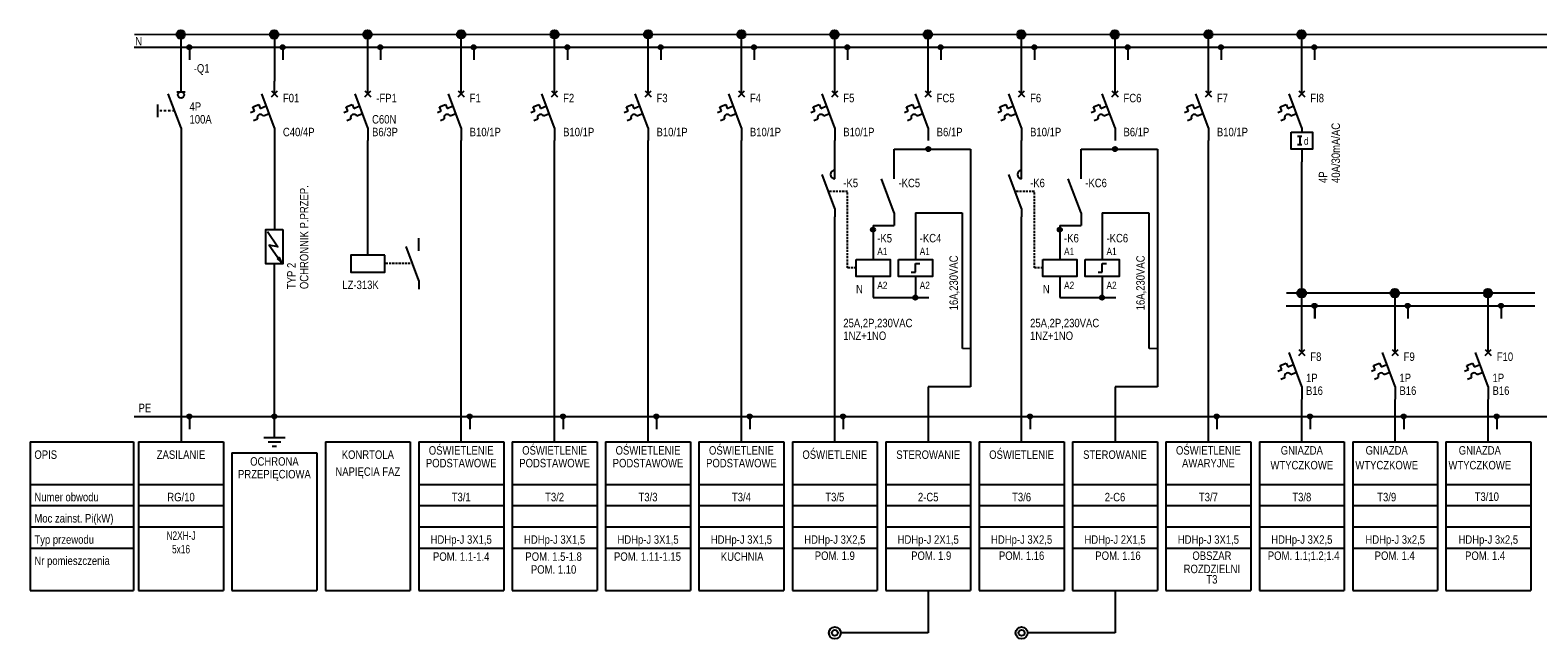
# Model space of a CAD drawing. Header units: millimetres. Extents: x 2260 to 32334, y -33324 to 11762.
# Tile 21 of 79: x 2339 to 5890, y -20474 to -19040. Entities that reach past the tile are written whole.
import ezdxf
from ezdxf.enums import TextEntityAlignment as Align

# ---------------------------------------------------------------- set-up
doc = ezdxf.new("R2010")
doc.units = ezdxf.units.MM
doc.linetypes.add('DASHDOT', pattern=[1, 0.5, -0.25, 0, -0.25])
doc.linetypes.add('DASHED', pattern=[0.75, 0.5, -0.25])
for name, color, linetype in [('BUSBAR', 10, 'Continuous'), ('CABLE', 35, 'Continuous'), ('HTEXT', 35, 'Continuous'), ('SWITCH', 30, 'Continuous'), ('TEXT', 7, 'Continuous'), ('TEXT_01', 20, 'Continuous'), ('WIRE_CTRL', 10, 'DASHDOT')]:
    doc.layers.add(name, color=color, linetype=linetype)
doc.styles.get("Standard").update_dxf_attribs({"font": 'arial.ttf'})

# ---------------------------------------------------------------- blocks, each defined once
blk = doc.blocks.new('EL041')
for points in [[(0, -5), (0, 0)], [(-2.5, -5), (2.5, -5)], [(-1.5, -6), (1.5, -6)], [(-0.5, -7), (0.5, -7)]]:
    blk.add_lwpolyline(points)
blk = doc.blocks.new('EL047')
at = {"const_width": 1}
blk.add_lwpolyline([(-0.5, 0, 1), (0.5, 0, 1)], format="xyb", close=True, dxfattribs=at)
blk.add_circle((0, 0), 1)
blk = doc.blocks.new('EL081')
for points in [[(-5, 2.5), (5, 2.5), (5, -2.5), (-5, -2.5)], [(3.48, 0.86), (3.12, 1.34), (4.5, 2)]]:
    blk.add_lwpolyline(points, close=True)
blk.add_lwpolyline([(-4.5, -2), (0, 1), (-0.5, -1.5), (4.5, 2)])
blk.add_solid([(3.12, 1.34), (3.48, 0.86), (4.5, 2)])
blk = doc.blocks.new('E_007')
blk.add_line((-4, -1.5), (-4, 1.5))
at = {"layer": 'WIRE_CTRL'}
blk.add_line((0, 0), (-4, 0), dxfattribs=at)
blk = doc.blocks.new('E_004')
for p, q in [((0, -3), (0, 0)), ((0, -11), (-3, -3)), ((-0.71, -2.29), (0.71, -3.71)), ((-0.71, -3.71), (0.71, -2.29)), ((-5.62, -7.41), (-4.7, -7.01)), ((-5.09, -6.09), (-3.71, -5.5)), ((-4.7, -7.01), (-5.09, -6.09)), ((-3.71, -5.5), (-3.32, -6.42)), ((-3.32, -6.42), (-1.94, -5.83)), ((-4.91, -9.28), (-3.99, -8.89)), ((-1.24, -7.71), (-2.61, -8.3)), ((0, -11), (0, -14))]:
    blk.add_line(p, q)
blk.add_arc((-3.3, -8.59), 0.75, 23.1986, 203.1986)
at = {"layer": 'HTEXT', "width": 0.8}
blk.add_attdef('TAG', (2, -5), '', height=2, dxfattribs=at)
at = {"layer": 'TEXT', "width": 0.8}
for tag, p, height in [('TERMINAL1', (1.25, -2), 1.75), ('TYPE1', (2, -8), 2), ('TYPE2', (2, -11), 2), ('TERMINAL2', (1.25, -14), 1.75)]:
    blk.add_attdef(tag, p, '', height=height, dxfattribs=at)
blk = doc.blocks.new('dls')
blk.add_lwpolyline([(8, 4), (0, 4), (0, 0), (8, 0)], close=True)
at = {"layer": 'TEXT'}
blk.add_attdef('VOLTAGE', (9, 1), '', height=2, dxfattribs=at)
blk = doc.blocks.new('STYK')
for p, q in [((0, 9), (0, 12)), ((0, 2), (-3, 10)), ((0, 2), (0, 0))]:
    blk.add_line(p, q)
at = {"layer": 'HTEXT', "width": 0.8}
blk.add_attdef('TAG', text='', height=2, dxfattribs=at).set_placement((-1.5, 2), align=Align.RIGHT)
at = {"layer": 'TEXT', "width": 0.8}
for tag, p, height in [('TERMINAL1', (1, 10), 1.75), ('TYPE1', (2, 6), 2), ('TYPE2', (2, 3), 2), ('TERMINAL2', (1, 0), 1.75)]:
    blk.add_attdef(tag, p, '', height=height, dxfattribs=at)
blk = doc.blocks.new('E_081')
for p, q in [((0, -3), (0, 0)), ((0, -11), (-3, -3)), ((-0.71, -2.29), (0.71, -3.71)), ((-0.71, -3.71), (0.71, -2.29)), ((-5.62, -7.41), (-4.7, -7.01)), ((-5.09, -6.09), (-3.71, -5.5)), ((-4.7, -7.01), (-5.09, -6.09)), ((-3.71, -5.5), (-3.32, -6.42)), ((-3.32, -6.42), (-1.94, -5.83)), ((-4.91, -9.28), (-3.99, -8.89)), ((-1.24, -7.71), (-2.61, -8.3)), ((0, -11), (0, -12)), ((0, -16), (0, -19))]:
    blk.add_line(p, q)
blk.add_lwpolyline([(-2.5, -12), (2.5, -12), (2.5, -16), (-2.5, -16)], close=True)
blk.add_arc((-3.3, -8.59), 0.75, 23.1986, 203.1986)
at = {"layer": 'TEXT'}
for p, q in [((-1, -13), (0, -13)), ((-0.5, -13), (-0.5, -15)), ((0, -15), (-1, -15))]:
    blk.add_line(p, q, dxfattribs=at)
at = {"layer": 'HTEXT', "width": 0.8}
blk.add_attdef('TAG', (2, -5), '', height=2, dxfattribs=at)
at = {"layer": 'TEXT', "width": 0.8}
blk.add_text('d', height=1.75, dxfattribs=at).set_placement((0.5, -15))
for tag, p, height in [('TERMINAL1', (1.25, -2), 1.75), ('TYPE1', (2, -8), 2), ('TYPE2', (2, -11), 2), ('TERMINAL2', (1.25, -19), 1.75)]:
    blk.add_attdef(tag, p, '', height=height, dxfattribs=at)
blk = doc.blocks.new('E_003')
for p, q in [((0, -3), (0, 0)), ((0, -10), (-3, -2)), ((0, -10), (0, -12))]:
    blk.add_line(p, q)
blk.add_arc((0, -2), 1, 90, 270)
at = {"layer": 'HTEXT', "width": 0.8}
blk.add_attdef('TAG', text='', height=2, dxfattribs=at).set_placement((-1.5, -10), align=Align.RIGHT)
at = {"layer": 'TEXT', "width": 0.8}
for tag, p, height in [('TERMINAL1', (1, -2), 1.75), ('TYPE1', (2, -6), 2), ('TYPE2', (2, -9), 2), ('TERMINAL2', (1, -12), 1.75)]:
    blk.add_attdef(tag, p, '', height=height, dxfattribs=at)
blk = doc.blocks.new('E_001')
for p, q in [((0, -3), (0, 0)), ((0, -11), (-3, -3)), ((0, -11), (0, -14))]:
    blk.add_line(p, q)
at = {"layer": 'HTEXT', "width": 0.8}
blk.add_attdef('TAG', (2, -5.5), '', height=2, dxfattribs=at)
at = {"layer": 'TEXT', "width": 0.8}
for tag, p, height in [('TERMINAL1', (1, -2.5), 1.75), ('TYPE1', (2, -8.5), 2), ('TYPE2', (2, -11.5), 2), ('TERMINAL2', (1, -14), 1.75)]:
    blk.add_attdef(tag, p, '', height=height, dxfattribs=at)
blk = doc.blocks.new('E_034')
for p, q in [((0, 0), (0, -3)), ((0, -7), (0, -10))]:
    blk.add_line(p, q)
blk.add_lwpolyline([(-4, -3), (4, -3), (4, -7), (-4, -7)], close=True)
at = {"layer": 'HTEXT', "width": 0.8}
blk.add_attdef('TAG', (5, -1), '', height=2, dxfattribs=at)
at = {"layer": 'TEXT', "width": 0.8}
for tag, p, height in [('TERMINAL1', (1, -2), 1.75), ('TYPE1', (5, -4), 2), ('TYPE2', (5, -7), 2), ('TERMINAL2', (1, -10), 1.75)]:
    blk.add_attdef(tag, p, '', height=height, dxfattribs=at)
blk = doc.blocks.new('E_060')
for radius in [2, 1]:
    blk.add_circle((0, 0), radius)
at = {"layer": 'TEXT', "width": 0.8}
blk.add_attdef('SWITCH', (3, 0), '', height=2, dxfattribs=at)
blk.add_attdef('CIRCUIT_NO.', text='', height=2, dxfattribs=at).set_placement((3, -2), align=Align.MIDDLE_LEFT)
blk = doc.blocks.new('E_005')
for p, q in [((-1, -3.5), (1, -3.5)), ((0, -3.5), (0, -1)), ((0, -12), (-3, -4)), ((0, -12), (0, -15))]:
    blk.add_line(p, q)
blk.add_circle((0, -4.25), 0.75)
at = {"layer": 'HTEXT', "width": 0.8}
blk.add_attdef('TAG', (2, -6.25), '', height=2, dxfattribs=at)
at = {"layer": 'TEXT', "width": 0.8}
for tag, p, height in [('TERMINAL1', (1, -3), 1.75), ('TYPE1', (2, -9.25), 2), ('TYPE2', (2, -12.25), 2), ('TERMINAL2', (1, -15), 1.75)]:
    blk.add_attdef(tag, p, '', height=height, dxfattribs=at)

msp = doc.modelspace()

# ---------------------------------------------------------------- linework, layer by layer
at = {"layer": 'BUSBAR', "const_width": 4}
for points in [[(2583.896, -19050.102), (2803.896, -19050.102)], [(2803.896, -19050.102), (3023.896, -19050.102)], [(3023.896, -19050.102), (3243.896, -19050.102)], [(3243.896, -19050.102), (3463.896, -19050.102)], [(3463.896, -19050.102), (3683.896, -19050.102)], [(3683.896, -19050.102), (3903.896, -19050.102)], [(3903.896, -19050.102), (4123.896, -19050.102)], [(4123.896, -19050.102), (4343.896, -19050.102)], [(4343.896, -19050.102), (4563.896, -19050.102)], [(4563.896, -19050.102), (4783.896, -19050.102)], [(4783.896, -19050.102), (5003.896, -19050.102)], [(5003.896, -19050.102), (5223.896, -19050.102)], [(5223.896, -19050.102), (5443.896, -19050.102)], [(5443.896, -19050.102), (5663.896, -19050.102)], [(5663.896, -19050.102), (5883.896, -19050.102)], [(5883.896, -19050.102), (6103.896, -19050.102)], [(5297.142, -19659.368), (5444.613, -19659.368)], [(5443.896, -19659.368), (5663.896, -19659.368)], [(5663.179, -19659.368), (5883.179, -19659.368)], [(4533.896, -19790.102), (4553.896, -19790.102)], [(4973.896, -19790.102), (4993.896, -19790.102)]]:
    msp.add_lwpolyline(points, dxfattribs=at)
at = {"layer": 'CABLE'}
for p, q in [((2693.896, -19160.102), (2693.896, -19050.102)), ((2913.896, -19050.102), (2913.896, -19160.102)), ((3133.896, -19160.102), (3133.896, -19050.102)), ((3353.911, -19160.102), (3353.911, -19050.102)), ((3573.911, -19160.102), (3573.911, -19050.102)), ((3793.911, -19160.102), (3793.911, -19050.102)), ((4013.911, -19160.102), (4013.911, -19050.102)), ((4233.896, -19160.102), (4233.896, -19050.102)), ((4453.896, -19160.102), (4453.896, -19050.102)), ((4673.896, -19160.102), (4673.896, -19050.102)), ((4893.896, -19160.102), (4893.896, -19050.102)), ((5113.911, -19160.102), (5113.911, -19050.102)), ((5333.896, -19160.102), (5333.896, -19050.102)), ((2583.896, -19080.102), (2803.896, -19080.102)), ((2713.896, -19080.102), (2713.896, -19110.102)), ((2803.896, -19080.102), (3023.896, -19080.102)), ((2933.896, -19080.102), (2933.896, -19110.102)), ((3023.896, -19080.102), (3243.896, -19080.102)), ((3163.896, -19080.102), (3163.896, -19110.102)), ((3243.896, -19080.102), (3285.115, -19080.102)), ((3243.896, -19080.102), (3463.896, -19080.102)), ((3383.904, -19080.102), (3383.904, -19110.102)), ((3463.896, -19080.102), (3683.896, -19080.102)), ((3603.904, -19080.102), (3603.904, -19110.102)), ((3683.896, -19080.102), (3725.115, -19080.102)), ((3683.896, -19080.102), (3903.896, -19080.102)), ((3823.903, -19080.102), (3823.903, -19110.102)), ((3903.896, -19080.102), (3945.115, -19080.102)), ((3903.896, -19080.102), (4123.896, -19080.102)), ((4043.903, -19080.102), (4043.903, -19110.102)), ((4123.896, -19080.102), (4343.896, -19080.102)), ((4263.896, -19080.102), (4263.896, -19110.102)), ((4343.896, -19080.102), (4563.896, -19080.102)), ((4483.896, -19080.102), (4483.896, -19110.102)), ((4563.896, -19080.102), (4783.896, -19080.102)), ((4703.896, -19080.102), (4703.896, -19110.102)), ((4783.896, -19080.102), (5003.896, -19080.102)), ((4923.896, -19080.102), (4923.896, -19110.102)), ((5003.896, -19080.102), (5223.896, -19080.102)), ((5143.903, -19080.102), (5143.903, -19110.102)), ((5223.896, -19080.102), (5443.896, -19080.102)), ((5363.896, -19080.102), (5363.896, -19110.102)), ((5443.896, -19080.102), (5663.896, -19080.102)), ((5663.896, -19080.102), (5883.896, -19080.102)), ((5883.896, -19080.102), (6103.896, -19080.102)), ((2693.896, -19300.102), (2693.896, -20010.102)), ((2913.896, -19300.102), (2913.896, -19510.102)), ((3133.896, -19570.102), (3133.896, -19300.102)), ((3353.911, -20010.102), (3353.911, -19300.102)), ((3573.911, -20010.102), (3573.911, -19300.102)), ((3793.911, -20010.102), (3793.911, -19300.102)), ((4013.911, -20010.102), (4013.911, -19300.102)), ((4233.896, -19360.102), (4233.896, -19300.102)), ((4673.896, -19360.102), (4673.896, -19300.102)), ((5113.911, -20010.102), (5113.911, -19300.102)), ((4373.895, -19320.102), (4553.896, -19320.102)), ((4373.896, -19360.102), (4373.896, -19320.102)), ((4553.896, -19320.102), (4553.896, -19880.102)), ((4813.895, -19320.102), (4993.896, -19320.102)), ((4813.896, -19360.102), (4813.896, -19320.102)), ((4993.896, -19320.102), (4993.896, -19880.102)), ((5333.896, -19560.102), (5333.896, -19350.102)), ((4233.896, -20010.102), (4233.896, -19480.102)), ((4423.896, -19470.102), (4423.896, -19550.102)), ((4423.896, -19470.102), (4533.896, -19470.102)), ((4533.896, -19470.102), (4533.896, -19790.102)), ((4673.896, -20010.102), (4673.896, -19480.102)), ((4863.896, -19470.102), (4863.896, -19550.102)), ((4863.896, -19470.102), (4973.896, -19470.102)), ((4973.896, -19470.102), (4973.896, -19790.102)), ((4323.895, -19500.102), (4373.895, -19500.102)), ((4323.896, -19500.102), (4323.896, -19550.102)), ((4763.895, -19500.102), (4813.895, -19500.102)), ((4763.896, -19500.102), (4763.896, -19550.102)), ((5333.896, -19660.102), (5333.896, -19560.102)), ((2913.896, -19950.102), (2913.896, -19590.102)), ((4423.896, -19610.102), (4423.896, -19590.102)), ((4423.896, -19590.102), (4433.896, -19590.102)), ((4863.896, -19610.102), (4863.896, -19590.102)), ((4863.896, -19590.102), (4873.896, -19590.102)), ((4413.896, -19610.102), (4423.896, -19610.102)), ((4853.896, -19610.102), (4863.896, -19610.102)), ((4323.896, -19650.102), (4323.896, -19670.129)), ((4323.896, -19670.129), (4455.534, -19670.102)), ((4423.896, -19650.102), (4423.896, -19670.102)), ((4763.896, -19650.102), (4763.896, -19670.129)), ((4763.896, -19670.129), (4895.534, -19670.102)), ((4863.896, -19650.102), (4863.896, -19670.102)), ((5333.896, -19770.102), (5333.896, -19660.102)), ((5553.896, -19769.368), (5553.896, -19659.368)), ((5773.179, -19769.368), (5773.179, -19659.368)), ((5297.142, -19689.368), (5444.613, -19689.368)), ((5363.896, -19689.368), (5363.896, -19719.368)), ((5364.613, -19689.368), (5364.613, -19719.368)), ((5443.896, -19689.368), (5663.896, -19689.368)), ((5583.896, -19689.368), (5583.896, -19719.368)), ((5663.179, -19689.368), (5883.179, -19689.368)), ((5803.179, -19689.368), (5803.179, -19719.368)), ((4453.896, -19880.102), (4453.896, -20010.102)), ((4553.896, -19880.102), (4453.896, -19880.102)), ((4893.896, -19880.102), (4893.896, -20010.102)), ((4993.896, -19880.102), (4893.896, -19880.102)), ((5333.896, -20010.102), (5333.896, -19910.102)), ((5553.896, -20010.102), (5553.896, -19910.102)), ((5773.179, -20010.102), (5773.179, -19910.102)), ((2583.896, -19950.102), (2803.896, -19950.102)), ((2713.896, -19950.102), (2713.896, -19980.102)), ((2803.896, -19950.102), (3023.896, -19950.102)), ((3023.896, -19950.102), (3243.896, -19950.102)), ((3243.896, -19950.102), (3285.115, -19950.102)), ((3285.115, -19950.102), (3505.115, -19950.102)), ((3373.896, -19950.102), (3373.896, -19980.102)), ((3463.896, -19950.102), (3683.896, -19950.102)), ((3505.115, -19950.102), (3546.335, -19950.102)), ((3593.896, -19950.102), (3593.896, -19980.102)), ((3683.896, -19950.102), (3725.115, -19950.102)), ((3725.115, -19950.102), (3945.115, -19950.102)), ((3813.896, -19950.102), (3813.896, -19980.102)), ((3903.896, -19950.102), (4123.896, -19950.102)), ((3903.896, -19950.102), (4123.896, -19950.102)), ((3903.896, -19950.102), (3945.115, -19950.102)), ((3945.115, -19950.102), (4165.115, -19950.102)), ((4033.896, -19950.102), (4033.896, -19980.102)), ((4165.115, -19950.102), (4385.115, -19950.102)), ((4253.896, -19950.102), (4253.896, -19980.102)), ((4343.896, -19950.102), (4563.896, -19950.102)), ((4563.896, -19950.102), (4783.896, -19950.102)), ((4693.896, -19950.102), (4693.896, -19980.102)), ((4783.896, -19950.102), (5003.896, -19950.102)), ((5003.896, -19950.102), (5223.896, -19950.102)), ((5133.896, -19950.102), (5133.896, -19980.102)), ((5223.889, -19950.102), (5443.889, -19950.102)), ((5353.889, -19950.102), (5353.889, -19980.102)), ((5353.896, -19950.102), (5353.896, -19980.102)), ((5443.896, -19950.102), (5663.896, -19950.102)), ((5573.896, -19950.102), (5573.896, -19980.102)), ((5663.903, -19950.102), (5883.903, -19950.102)), ((5793.179, -19950.102), (5793.179, -19980.102)), ((5883.889, -19950.102), (6103.889, -19950.102)), ((2338.519, -20010.102), (2581.903, -20010.102)), ((2338.519, -20010.102), (2338.519, -20360.102)), ((2581.903, -20010.102), (2581.903, -20360.102)), ((2593.896, -20010.102), (2593.896, -20360.102)), ((2593.896, -20010.102), (2793.896, -20010.102)), ((2793.896, -20010.102), (2793.896, -20360.102)), ((3033.896, -20010.102), (3033.896, -20360.102)), ((3033.896, -20010.102), (3233.896, -20010.102)), ((3233.896, -20010.102), (3233.896, -20360.102)), ((3253.904, -20010.102), (3453.904, -20010.102)), ((3253.904, -20010.102), (3253.904, -20360.102)), ((3453.904, -20010.102), (3453.904, -20360.102)), ((3473.904, -20010.102), (3673.904, -20010.102)), ((3473.904, -20010.102), (3473.904, -20360.102)), ((3673.904, -20010.102), (3673.904, -20360.102)), ((3693.903, -20010.102), (3893.903, -20010.102)), ((3693.903, -20010.102), (3693.903, -20360.102)), ((3893.903, -20010.102), (3893.903, -20360.102)), ((3913.903, -20010.102), (4113.903, -20010.102)), ((3913.903, -20010.102), (3913.903, -20360.102)), ((4113.903, -20010.102), (4113.903, -20360.102)), ((4133.896, -20010.102), (4333.896, -20010.102)), ((4133.896, -20010.102), (4133.896, -20360.102)), ((4333.896, -20010.102), (4333.896, -20360.102)), ((4353.896, -20010.102), (4353.896, -20360.102)), ((4353.896, -20010.102), (4553.896, -20010.102)), ((4553.896, -20010.102), (4553.896, -20360.102)), ((4573.896, -20010.102), (4773.896, -20010.102)), ((4573.896, -20010.102), (4573.896, -20360.102)), ((4773.896, -20010.102), (4773.896, -20360.102)), ((4793.896, -20010.102), (4793.896, -20360.102)), ((4793.896, -20010.102), (4993.896, -20010.102)), ((4993.896, -20010.102), (4993.896, -20360.102)), ((5013.903, -20010.102), (5213.903, -20010.102)), ((5013.903, -20010.102), (5013.903, -20360.102)), ((5213.903, -20010.102), (5213.903, -20360.102)), ((5233.896, -20010.102), (5433.896, -20010.102)), ((5233.896, -20010.102), (5233.896, -20360.102)), ((5433.896, -20010.102), (5433.896, -20360.102)), ((5453.896, -20010.102), (5653.896, -20010.102)), ((5453.896, -20010.102), (5653.896, -20010.102)), ((5453.896, -20010.102), (5453.896, -20360.102)), ((5653.896, -20010.102), (5653.896, -20360.102)), ((5673.179, -20010.102), (5873.179, -20010.102)), ((5673.179, -20010.102), (5873.179, -20010.102)), ((5673.179, -20010.102), (5673.179, -20360.102)), ((5873.179, -20010.102), (5873.179, -20360.102)), ((2813.896, -20036.141), (2813.896, -20360.102)), ((2813.896, -20036.141), (3013.896, -20036.141)), ((3013.896, -20036.141), (3013.896, -20360.102)), ((2338.519, -20110.102), (2581.903, -20110.102)), ((2593.896, -20110.102), (2793.896, -20110.102)), ((3253.904, -20110.102), (3453.904, -20110.102)), ((3473.904, -20110.102), (3673.904, -20110.102)), ((3693.903, -20110.102), (3893.903, -20110.102)), ((3913.903, -20110.102), (4113.903, -20110.102)), ((4133.896, -20110.102), (4333.896, -20110.102)), ((4353.896, -20110.102), (4553.896, -20110.102)), ((4573.896, -20110.102), (4773.896, -20110.102)), ((4793.896, -20110.102), (4993.896, -20110.102)), ((5013.903, -20110.102), (5213.903, -20110.102)), ((5233.896, -20110.102), (5433.896, -20110.102)), ((5453.896, -20110.102), (5653.896, -20110.102)), ((5673.179, -20110.102), (5873.179, -20110.102)), ((2338.519, -20160.102), (2581.903, -20160.102)), ((2593.896, -20160.102), (2793.896, -20160.102)), ((3253.904, -20160.102), (3453.904, -20160.102)), ((3473.904, -20160.102), (3673.904, -20160.102)), ((3693.903, -20160.102), (3893.903, -20160.102)), ((3913.903, -20160.102), (4113.903, -20160.102)), ((4133.896, -20160.102), (4333.896, -20160.102)), ((4353.896, -20160.102), (4553.896, -20160.102)), ((4573.896, -20160.102), (4773.896, -20160.102)), ((4793.896, -20160.102), (4993.896, -20160.102)), ((5013.903, -20160.102), (5213.903, -20160.102)), ((5233.896, -20160.102), (5433.896, -20160.102)), ((5453.896, -20160.102), (5653.896, -20160.102)), ((5673.179, -20160.102), (5873.179, -20160.102)), ((2338.519, -20210.102), (2581.903, -20210.102)), ((2593.896, -20210.102), (2793.896, -20210.102)), ((3253.904, -20210.102), (3453.904, -20210.102)), ((3473.904, -20210.102), (3673.904, -20210.102)), ((3693.903, -20210.102), (3893.903, -20210.102)), ((3913.903, -20210.102), (4113.903, -20210.102)), ((4133.896, -20210.102), (4333.896, -20210.102)), ((4353.896, -20210.102), (4553.896, -20210.102)), ((4573.896, -20210.102), (4773.896, -20210.102)), ((4793.896, -20210.102), (4993.896, -20210.102)), ((5013.903, -20210.102), (5213.903, -20210.102)), ((5233.896, -20210.102), (5433.896, -20210.102)), ((5453.896, -20210.102), (5653.896, -20210.102)), ((5673.179, -20210.102), (5873.179, -20210.102)), ((2338.519, -20260.102), (2581.903, -20260.102)), ((3253.904, -20260.102), (3453.904, -20260.102)), ((3473.904, -20260.102), (3673.904, -20260.102)), ((3693.903, -20260.102), (3893.903, -20260.102)), ((3913.903, -20260.102), (4113.903, -20260.102)), ((4133.896, -20260.102), (4333.896, -20260.102)), ((4353.896, -20260.102), (4553.896, -20260.102)), ((4573.896, -20260.102), (4773.896, -20260.102)), ((4793.896, -20260.102), (4993.896, -20260.102)), ((5013.903, -20260.102), (5213.903, -20260.102)), ((5233.896, -20260.102), (5433.896, -20260.102)), ((5453.896, -20260.102), (5653.896, -20260.102)), ((5673.179, -20260.102), (5873.179, -20260.102)), ((2338.519, -20360.102), (2581.903, -20360.102)), ((2593.896, -20360.102), (2793.896, -20360.102)), ((2813.896, -20360.102), (3013.896, -20360.102)), ((3033.896, -20360.102), (3233.896, -20360.102)), ((3253.904, -20360.102), (3453.904, -20360.102)), ((3473.904, -20360.102), (3673.904, -20360.102)), ((3693.903, -20360.102), (3893.903, -20360.102)), ((3913.903, -20360.102), (4113.903, -20360.102)), ((4133.896, -20360.102), (4333.896, -20360.102)), ((4353.896, -20360.102), (4553.896, -20360.102)), ((4453.896, -20360.102), (4453.896, -20460.102)), ((4573.896, -20360.102), (4773.896, -20360.102)), ((4793.896, -20360.102), (4993.896, -20360.102)), ((4893.896, -20360.102), (4893.896, -20460.102)), ((5013.903, -20360.102), (5213.903, -20360.102)), ((5233.896, -20360.102), (5433.896, -20360.102)), ((5453.896, -20360.102), (5653.896, -20360.102)), ((5673.179, -20360.102), (5873.179, -20360.102)), ((4453.896, -20460.102), (4247.896, -20460.102)), ((4893.896, -20460.102), (4687.896, -20460.102))]:
    msp.add_line(p, q, dxfattribs=at)
at = {"layer": 'CABLE', "linetype": 'DASHED', "ltscale": 10}
for p, q in [((4263.896, -19420.102), (4218.896, -19420.102)), ((4263.896, -19600.102), (4263.896, -19420.102)), ((4703.896, -19420.102), (4658.896, -19420.102)), ((4703.896, -19600.102), (4703.896, -19420.102)), ((3233.896, -19590.102), (3173.896, -19590.102)), ((4283.895, -19600.102), (4263.896, -19600.102)), ((4723.895, -19600.102), (4703.896, -19600.102))]:
    msp.add_line(p, q, dxfattribs=at)

# ---------------------------------------------------------------- block references
at = {"layer": 'CABLE'}
for name, p, xscale, yscale, zscale in [('EL047', (2693.179, -19050.335), 10, 10, 10), ('EL047', (2913.179, -19050.335), 10, 10, 10), ('EL047', (3133.179, -19050.335), 10, 10, 10), ('EL047', (3353.911, -19050.102), 10, 10, 10), ('EL047', (3573.911, -19050.102), 10, 10, 10), ('EL047', (3793.911, -19050.102), 10, 10, 10), ('EL047', (4013.911, -19050.102), 10, 10, 10), ('EL047', (4233.179, -19050.335), 10, 10, 10), ('EL047', (4453.179, -19050.335), 10, 10, 10), ('EL047', (4673.179, -19050.335), 10, 10, 10), ('EL047', (4893.179, -19050.335), 10, 10, 10), ('EL047', (5113.911, -19050.102), 10, 10, 10), ('EL047', (5333.179, -19050.335), 10, 10, 10), ('EL047', (2713.538, -19080.218), 5, 5, 5), ('EL047', (2933.538, -19080.218), 5, 5, 5), ('EL047', (3163.538, -19080.218), 5, 5, 5), ('EL047', (3383.545, -19080.218), 5, 5, 5), ('EL047', (3603.545, -19080.218), 5, 5, 5), ('EL047', (3823.545, -19080.218), 5, 5, 5), ('EL047', (4043.545, -19080.218), 5, 5, 5), ('EL047', (4263.538, -19080.218), 5, 5, 5), ('EL047', (4483.538, -19080.218), 5, 5, 5), ('EL047', (4703.538, -19080.218), 5, 5, 5), ('EL047', (4923.538, -19080.218), 5, 5, 5), ('EL047', (5143.545, -19080.218), 5, 5, 5), ('EL047', (5363.537, -19080.218), 5, 5, 5), ('E_007', (2678.896, -19230.102), 10, 10, 10), ('EL047', (4453.896, -19320.218), 5, 5, 5), ('EL047', (4893.896, -19320.218), 5, 5, 5), ('STYK', (3253.896, -19650.102), 10, 10, 10), ('EL047', (4323.895, -19510.102), 5, 5, 5), ('EL047', (4763.895, -19510.102), 5, 5, 5), ('EL047', (4423.538, -19670.218), 5, 5, 5), ('EL047', (4863.538, -19670.218), 5, 5, 5), ('EL047', (5333.179, -19659.602), 10, 10, 10), ('EL047', (5333.896, -19659.602), 10, 10, 10), ('EL047', (5553.179, -19659.602), 10, 10, 10), ('EL047', (5772.462, -19659.602), 10, 10, 10), ('EL047', (5363.537, -19689.485), 5, 5, 5), ('EL047', (5364.255, -19689.485), 5, 5, 5), ('EL047', (5583.537, -19689.485), 5, 5, 5), ('EL047', (5802.82, -19689.485), 5, 5, 5), ('EL047', (2713.538, -19950.218), 5, 5, 5), ('EL041', (2913.896, -19950.102), 10, 10, 10), ('EL047', (2913.538, -19950.218), 5, 5, 5), ('EL047', (3373.538, -19950.218), 5, 5, 5), ('EL047', (3593.538, -19950.218), 5, 5, 5), ('EL047', (3813.538, -19950.218), 5, 5, 5), ('EL047', (4033.538, -19950.218), 5, 5, 5), ('EL047', (4253.538, -19950.218), 5, 5, 5), ('EL047', (4693.538, -19950.218), 5, 5, 5), ('EL047', (5133.538, -19950.218), 5, 5, 5), ('EL047', (5353.53, -19950.218), 5, 5, 5), ('EL047', (5353.538, -19950.218), 5, 5, 5), ('EL047', (5573.538, -19950.218), 5, 5, 5), ('EL047', (5792.82, -19950.218), 5, 5, 5)]:
    msp.add_blockref(name, p, dxfattribs=dict(at, xscale=xscale, yscale=yscale, zscale=zscale))
ref = msp.add_blockref('E_005', (2693.896, -19150.102), dxfattribs=dict(at, xscale=10, yscale=10, zscale=10))
ref.add_attrib('TAG', '-Q1', (2723.896, -19140.102), dxfattribs={"layer": 'HTEXT', "height": 20, "width": 0.8})
ref.add_attrib('TYPE1', '4P', (2713.896, -19230.102), dxfattribs={"layer": 'TEXT_01', "height": 20, "width": 0.8})
ref.add_attrib('TYPE2', '100A', (2713.896, -19260.102), dxfattribs={"layer": 'TEXT', "height": 20, "width": 0.8})
ref = msp.add_blockref('E_004', (2913.896, -19160.102), dxfattribs=dict(at, xscale=10, yscale=10, zscale=10))
ref.add_attrib('TAG', 'F01', (2933.896, -19210.102), dxfattribs={"layer": 'HTEXT', "height": 20, "width": 0.8})
ref.add_attrib('TYPE2', 'C40/4P', (2933.896, -19290.102), dxfattribs={"layer": 'TEXT', "height": 20, "width": 0.8})
ref = msp.add_blockref('E_004', (3133.896, -19160.102), dxfattribs=dict(at, xscale=10, yscale=10, zscale=10))
ref.add_attrib('TAG', '-FP1', (3153.896, -19210.102), dxfattribs={"layer": 'HTEXT', "height": 20, "width": 0.8})
ref.add_attrib('TYPE1', 'C60N', (3143.896, -19260.102), dxfattribs={"layer": 'TEXT', "height": 20, "width": 0.8})
ref.add_attrib('TYPE2', 'B6/3P', (3143.896, -19290.102), dxfattribs={"layer": 'TEXT', "height": 20, "width": 0.8})
ref = msp.add_blockref('E_004', (3353.911, -19160.102), dxfattribs=dict(at, xscale=10, yscale=10, zscale=10))
ref.add_attrib('TAG', 'F1', (3373.911, -19210.102), dxfattribs={"layer": 'HTEXT', "height": 20, "width": 0.8})
ref.add_attrib('TYPE2', 'B10/1P', (3373.91, -19290.102), dxfattribs={"layer": 'TEXT', "height": 20, "width": 0.8})
ref = msp.add_blockref('E_004', (3573.911, -19160.102), dxfattribs=dict(at, xscale=10, yscale=10, zscale=10))
ref.add_attrib('TAG', 'F2', (3593.911, -19210.102), dxfattribs={"layer": 'HTEXT', "height": 20, "width": 0.8})
ref.add_attrib('TYPE2', 'B10/1P', (3593.91, -19290.102), dxfattribs={"layer": 'TEXT', "height": 20, "width": 0.8})
ref = msp.add_blockref('E_004', (3793.911, -19160.102), dxfattribs=dict(at, xscale=10, yscale=10, zscale=10))
ref.add_attrib('TAG', 'F3', (3813.911, -19210.102), dxfattribs={"layer": 'HTEXT', "height": 20, "width": 0.8})
ref.add_attrib('TYPE2', 'B10/1P', (3813.91, -19290.102), dxfattribs={"layer": 'TEXT', "height": 20, "width": 0.8})
ref = msp.add_blockref('E_004', (4013.911, -19160.102), dxfattribs=dict(at, xscale=10, yscale=10, zscale=10))
ref.add_attrib('TAG', 'F4', (4033.911, -19210.102), dxfattribs={"layer": 'HTEXT', "height": 20, "width": 0.8})
ref.add_attrib('TYPE2', 'B10/1P', (4033.91, -19290.102), dxfattribs={"layer": 'TEXT', "height": 20, "width": 0.8})
ref = msp.add_blockref('E_004', (4233.896, -19160.102), dxfattribs=dict(at, xscale=10, yscale=10, zscale=10))
ref.add_attrib('TAG', 'F5', (4253.896, -19210.102), dxfattribs={"layer": 'HTEXT', "height": 20, "width": 0.8})
ref.add_attrib('TYPE2', 'B10/1P', (4253.895, -19290.102), dxfattribs={"layer": 'TEXT', "height": 20, "width": 0.8})
ref = msp.add_blockref('E_004', (4453.896, -19160.102), dxfattribs=dict(at, xscale=10, yscale=10, zscale=10))
ref.add_attrib('TAG', 'FC5', (4473.896, -19210.102), dxfattribs={"layer": 'HTEXT', "height": 20, "width": 0.8})
ref.add_attrib('TYPE2', 'B6/1P', (4473.895, -19290.102), dxfattribs={"layer": 'TEXT', "height": 20, "width": 0.8})
ref = msp.add_blockref('E_004', (4673.896, -19160.102), dxfattribs=dict(at, xscale=10, yscale=10, zscale=10))
ref.add_attrib('TAG', 'F6', (4693.896, -19210.102), dxfattribs={"layer": 'HTEXT', "height": 20, "width": 0.8})
ref.add_attrib('TYPE2', 'B10/1P', (4693.895, -19290.102), dxfattribs={"layer": 'TEXT', "height": 20, "width": 0.8})
ref = msp.add_blockref('E_004', (4893.896, -19160.102), dxfattribs=dict(at, xscale=10, yscale=10, zscale=10))
ref.add_attrib('TAG', 'FC6', (4913.896, -19210.102), dxfattribs={"layer": 'HTEXT', "height": 20, "width": 0.8})
ref.add_attrib('TYPE2', 'B6/1P', (4913.895, -19290.102), dxfattribs={"layer": 'TEXT', "height": 20, "width": 0.8})
ref = msp.add_blockref('E_004', (5113.911, -19160.102), dxfattribs=dict(at, xscale=10, yscale=10, zscale=10))
ref.add_attrib('TAG', 'F7', (5133.911, -19210.102), dxfattribs={"layer": 'HTEXT', "height": 20, "width": 0.8})
ref.add_attrib('TYPE2', 'B10/1P', (5133.91, -19290.102), dxfattribs={"layer": 'TEXT', "height": 20, "width": 0.8})
ref = msp.add_blockref('E_081', (5333.896, -19160.102), dxfattribs=dict(at, xscale=10, yscale=10, zscale=10))
ref.add_attrib('TAG', 'FI8', (5353.896, -19210.102), dxfattribs={"layer": 'HTEXT', "height": 20, "width": 0.8})
ref.add_attrib('TYPE1', '4P', (5393.903, -19400.102), dxfattribs={"layer": 'TEXT_01', "height": 20, "rotation": 90, "width": 0.8})
ref.add_attrib('TYPE2', '40A/30mA/AC', (5423.903, -19400.102), dxfattribs={"layer": 'TEXT', "height": 20, "rotation": 90, "width": 0.8})
ref = msp.add_blockref('E_003', (4233.896, -19360.102), dxfattribs=dict(at, xscale=10, yscale=10, zscale=10))
ref.add_attrib('TAG', '-K5', (4253.895, -19410.102), dxfattribs={"layer": 'HTEXT', "height": 20, "width": 0.8})
ref = msp.add_blockref('E_001', (4373.895, -19360.102), dxfattribs=dict(at, xscale=10, yscale=10, zscale=10))
ref.add_attrib('TAG', '-KC5', (4383.895, -19410.102), dxfattribs={"layer": 'HTEXT', "height": 20, "width": 0.8})
ref = msp.add_blockref('E_003', (4673.896, -19360.102), dxfattribs=dict(at, xscale=10, yscale=10, zscale=10))
ref.add_attrib('TAG', '-K6', (4693.895, -19410.102), dxfattribs={"layer": 'HTEXT', "height": 20, "width": 0.8})
ref = msp.add_blockref('E_001', (4813.895, -19360.102), dxfattribs=dict(at, xscale=10, yscale=10, zscale=10))
ref.add_attrib('TAG', '-KC6', (4823.895, -19410.102), dxfattribs={"layer": 'HTEXT', "height": 20, "width": 0.8})
at = {"layer": 'CABLE', "xscale": 8.076885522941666, "yscale": 8.076885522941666, "zscale": 8.076885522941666, "rotation": 269.9999999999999}
msp.add_blockref('EL081', (2913.896, -19550.486), dxfattribs=at)
at = {"layer": 'CABLE'}
ref = msp.add_blockref('E_034', (4323.896, -19550.18), dxfattribs=dict(at, xscale=10, yscale=10, zscale=10))
ref.add_attrib('TAG', '-K5', (4333.896, -19540.18), dxfattribs={"layer": 'HTEXT', "height": 20, "width": 0.8})
ref.add_attrib('TYPE2', '25A,2P,230VAC', (4253.895, -19740.102), dxfattribs={"layer": 'TEXT', "height": 20, "width": 0.8})
ref.add_attrib('TERMINAL2', 'A2', (4333.896, -19650.18), dxfattribs={"layer": 'TEXT', "height": 17.5, "width": 0.8})
ref.add_attrib('TERMINAL1', 'A1', (4333.896, -19570.18), dxfattribs={"layer": 'TEXT', "height": 17.5, "width": 0.8})
ref = msp.add_blockref('E_034', (4423.896, -19550.102), dxfattribs=dict(at, xscale=10, yscale=10, zscale=10))
ref.add_attrib('TAG', '-KC4', (4433.896, -19540.102), dxfattribs={"layer": 'HTEXT', "height": 20, "width": 0.8})
ref.add_attrib('TYPE2', '16A,230VAC', (4523.895, -19700.102), dxfattribs={"layer": 'TEXT', "height": 20, "rotation": 90, "width": 0.8})
ref.add_attrib('TERMINAL2', 'A2', (4433.896, -19650.102), dxfattribs={"layer": 'TEXT', "height": 17.5, "width": 0.8})
ref.add_attrib('TERMINAL1', 'A1', (4433.896, -19570.102), dxfattribs={"layer": 'TEXT', "height": 17.5, "width": 0.8})
ref = msp.add_blockref('E_034', (4763.896, -19550.18), dxfattribs=dict(at, xscale=10, yscale=10, zscale=10))
ref.add_attrib('TAG', '-K6', (4773.896, -19540.18), dxfattribs={"layer": 'HTEXT', "height": 20, "width": 0.8})
ref.add_attrib('TYPE2', '25A,2P,230VAC', (4693.895, -19740.102), dxfattribs={"layer": 'TEXT', "height": 20, "width": 0.8})
ref.add_attrib('TERMINAL2', 'A2', (4773.896, -19650.18), dxfattribs={"layer": 'TEXT', "height": 17.5, "width": 0.8})
ref.add_attrib('TERMINAL1', 'A1', (4773.896, -19570.18), dxfattribs={"layer": 'TEXT', "height": 17.5, "width": 0.8})
ref = msp.add_blockref('E_034', (4863.896, -19550.102), dxfattribs=dict(at, xscale=10, yscale=10, zscale=10))
ref.add_attrib('TAG', '-KC6', (4873.896, -19540.102), dxfattribs={"layer": 'HTEXT', "height": 20, "width": 0.8})
ref.add_attrib('TYPE2', '16A,230VAC', (4963.895, -19700.102), dxfattribs={"layer": 'TEXT', "height": 20, "rotation": 90, "width": 0.8})
ref.add_attrib('TERMINAL2', 'A2', (4873.896, -19650.102), dxfattribs={"layer": 'TEXT', "height": 17.5, "width": 0.8})
ref.add_attrib('TERMINAL1', 'A1', (4873.896, -19570.102), dxfattribs={"layer": 'TEXT', "height": 17.5, "width": 0.8})
ref = msp.add_blockref('dls', (3093.896, -19610.102), dxfattribs=dict(at, xscale=10, yscale=10, zscale=10))
ref.add_attrib('VOLTAGE', 'LZ-313K', (3073.895, -19650.102), dxfattribs={"layer": 'TEXT', "height": 20, "width": 0.8})
ref = msp.add_blockref('E_004', (5333.896, -19769.368), dxfattribs=dict(at, xscale=10, yscale=10, zscale=10))
ref.add_attrib('TAG', 'F8', (5353.896, -19819.368), dxfattribs={"layer": 'HTEXT', "height": 20, "width": 0.8})
ref.add_attrib('TYPE1', '1P', (5343.896, -19869.368), dxfattribs={"layer": 'TEXT_01', "height": 20, "width": 0.8})
ref.add_attrib('TYPE2', 'B16', (5343.896, -19899.368), dxfattribs={"layer": 'TEXT', "height": 20, "width": 0.8})
ref = msp.add_blockref('E_004', (5553.896, -19769.368), dxfattribs=dict(at, xscale=10, yscale=10, zscale=10))
ref.add_attrib('TAG', 'F9', (5573.896, -19819.368), dxfattribs={"layer": 'HTEXT', "height": 20, "width": 0.8})
ref.add_attrib('TYPE1', '1P', (5563.896, -19869.368), dxfattribs={"layer": 'TEXT_01', "height": 20, "width": 0.8})
ref.add_attrib('TYPE2', 'B16', (5563.896, -19899.368), dxfattribs={"layer": 'TEXT', "height": 20, "width": 0.8})
ref = msp.add_blockref('E_004', (5773.179, -19769.368), dxfattribs=dict(at, xscale=10, yscale=10, zscale=10))
ref.add_attrib('TAG', 'F10', (5793.179, -19819.368), dxfattribs={"layer": 'HTEXT', "height": 20, "width": 0.8})
ref.add_attrib('TYPE1', '1P', (5783.179, -19869.368), dxfattribs={"layer": 'TEXT_01', "height": 20, "width": 0.8})
ref.add_attrib('TYPE2', 'B16', (5783.179, -19899.368), dxfattribs={"layer": 'TEXT', "height": 20, "width": 0.8})
at = {"layer": 'SWITCH', "xscale": 6.999999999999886, "yscale": 6.999999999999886, "zscale": 6.999999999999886}
for p in [(4233.896, -20460.102), (4673.896, -20460.102)]:
    msp.add_blockref('E_060', p, dxfattribs=at)

# ---------------------------------------------------------------- texts
at = {"layer": 'TEXT', "ltscale": 10, "width": 0.8}
for s, p in [('N', (2586.005, -19076.235)), ('N', (4283.896, -19660.102)), ('N', (4723.896, -19660.102)), ('1NZ+1NO', (4253.895, -19770.102)), ('1NZ+1NO', (4693.895, -19770.102)), ('PE', (2593.896, -19940.102)), ('OPIS ', (2348.519, -20050.102)), ('Numer obwodu ', (2348.519, -20150.102)), ('Moc zainst. Pi(kW)', (2348.519, -20200.102)), ('Typ przewodu ', (2348.519, -20250.102)), ('Nr pomieszczenia ', (2348.519, -20300.102))]:
    msp.add_text(s, height=20, dxfattribs=at).set_placement(p)
at = {"layer": 'TEXT', "width": 0.8}
for s, p in [('OCHRONNIK P.PRZEP.', (2993.896, -19650.102)), ('TYP 2', (2963.896, -19650.102))]:
    msp.add_text(s, height=20, rotation=90, dxfattribs=at).set_placement(p)
at = {"layer": 'TEXT', "ltscale": 10}
for s, width, p in [('ZASILANIE', 0.8, (2693.896, -20050.102)), ('KONRTOLA', 0.8, (3133.896, -20050.102)), ('OŚWIETLENIE', 0.8, (3353.904, -20040.102)), ('OŚWIETLENIE', 0.8, (3573.903, -20040.102)), ('OŚWIETLENIE', 0.8, (3793.903, -20040.102)), ('OŚWIETLENIE', 0.8, (4013.903, -20040.102)), ('OŚWIETLENIE', 0.8, (4233.896, -20050.102)), ('STEROWANIE', 0.8, (4453.896, -20050.102)), ('OŚWIETLENIE', 0.8, (4673.896, -20050.102)), ('STEROWANIE', 0.8, (4893.896, -20050.102)), ('OŚWIETLENIE', 0.8, (5113.903, -20040.102)), ('GNIAZDA', 0.8, (5333.896, -20040.102)), ('GNIAZDA', 0.8, (5533.896, -20040.102)), ('GNIAZDA', 0.8, (5753.179, -20040.102)), ('OCHRONA', 0.8, (2913.896, -20066.141)), ('PODSTAWOWE', 0.8, (3353.904, -20070.102)), ('PODSTAWOWE', 0.8, (3573.903, -20070.102)), ('PODSTAWOWE', 0.8, (3793.903, -20070.102)), ('PODSTAWOWE', 0.8, (4013.903, -20070.102)), ('AWARYJNE', 0.8, (5113.903, -20070.102)), ('WTYCZKOWE', 0.8, (5333.896, -20074.872)), ('WTYCZKOWE', 0.8, (5533.896, -20074.872)), ('WTYCZKOWE', 0.8, (5753.179, -20074.872)), ('PRZEPIĘCIOWA', 0.8, (2913.896, -20096.141)), ('NAPIĘCIA FAZ', 0.8, (3133.896, -20090.102)), ('RG/10', 0.8, (2693.896, -20150.102)), ('T3/1', 0.8, (3353.911, -20150.102)), ('T3/2', 0.8, (3573.911, -20150.102)), ('T3/3', 0.8, (3793.911, -20150.102)), ('T3/4', 0.8, (4013.911, -20150.102)), ('T3/5', 0.8, (4233.896, -20150.102)), ('2-C5', 0.8, (4453.896, -20150.102)), ('T3/6', 0.8, (4673.896, -20150.102)), ('2-C6', 0.8, (4893.896, -20150.102)), ('T3/7', 0.8, (5113.911, -20150.102)), ('T3/8', 0.8, (5333.903, -20150.102)), ('T3/9', 0.8, (5533.903, -20150.102)), ('T3/10', 0.8, (5769.665, -20149.072)), ('N2XH-J', 0.7, (2693.896, -20240.862)), ('HDHp-J 3X1,5', 0.8, (3353.904, -20250.102)), ('HDHp-J 3X1,5', 0.8, (3573.903, -20250.102)), ('HDHp-J 3X1,5', 0.8, (3793.903, -20250.102)), ('HDHp-J 3X1,5', 0.8, (4013.903, -20250.102)), ('HDHp-J 3X2,5', 0.8, (4233.896, -20250.102)), ('HDHp-J 2X1,5', 0.8, (4453.896, -20250.102)), ('HDHp-J 3X2,5', 0.8, (4673.896, -20250.102)), ('HDHp-J 2X1,5', 0.8, (4893.896, -20250.102)), ('HDHp-J 3X1,5', 0.8, (5113.903, -20250.102)), ('HDHp-J 3X2,5', 0.8, (5333.896, -20250.102)), ('HDHp-J 3x2,5', 0.8, (5553.896, -20250.102)), ('HDHp-J 3x2,5', 0.8, (5773.179, -20250.102)), ('5x16', 0.7, (2693.896, -20272.779)), ('POM. 1.1-1.4', 0.8, (3353.904, -20290.283)), ('POM. 1.5-1.8', 0.8, (3571.471, -20290.283)), ('POM. 1.11-1.15', 0.8, (3792.691, -20290.283)), ('KUCHNIA', 0.8, (4015.573, -20290.283)), ('POM. 1.10', 0.8, (3571.471, -20320.664))]:
    msp.add_text(s, height=20, dxfattribs=dict(at, width=width)).set_placement(p, align=Align.CENTER)
at = {"layer": 'TEXT', "width": 0.8}
for s, p in [('POM. 1.9', (4233.896, -20288.232)), ('POM. 1.9', (4461.002, -20288.232)), ('POM. 1.16', (4673.896, -20288.232)), ('POM. 1.16', (4901.002, -20288.232)), ('OBSZAR', (5122.093, -20288.232)), ('POM. 1.1;1.2;1.4', (5338.271, -20288.232)), ('POM. 1.4', (5552.812, -20288.232)), ('POM. 1.4', (5765.715, -20288.232)), ('ROZDZIELNI', (5122.093, -20319.348)), ('T3', (5122.093, -20343.914))]:
    msp.add_text(s, height=20, dxfattribs=at).set_placement(p, align=Align.CENTER)

doc.saveas('drawing.dxf')
